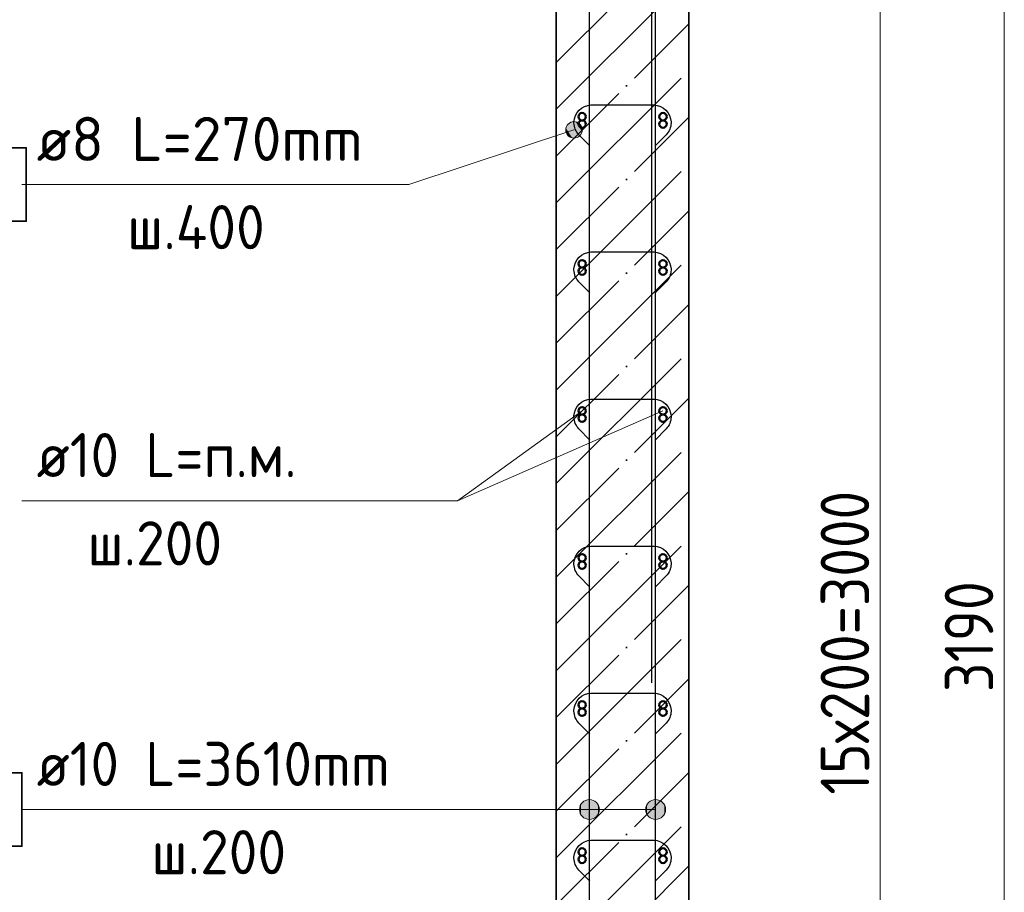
# Model space of a CAD drawing. Header units: millimetres. Extents: x -49773 to 2322955, y -3321 to 58485.
# Tile 118 of 256: x 540214 to 544675, y 22847 to 26802. Entities that reach past the tile are written whole.
import ezdxf

# ---------------------------------------------------------------- set-up
doc = ezdxf.new("R2010")
doc.units = ezdxf.units.MM
doc.linetypes.add('______11', pattern=[500, 400, -50, 0, -50])
doc.linetypes.add('______5', pattern=[1100, 800, -100, 100, -100])
for name, color, linetype, lineweight in [('Standard', 7, 'Continuous', 25), ('Арм.стержн. Арматура края', 96, 'Continuous', 35), ('Арм.стержн. вертикальными 1', 22, 'Continuous', 35), ('Арм.стержн.горизонт. 1', 180, 'Continuous', 35), ('Размерная линия_ общее', 7, 'Continuous', 13)]:
    doc.layers.add(name, color=color, linetype=linetype, lineweight=lineweight)
doc.layers.add('Арм.стержн. вертикальными 2', color=7, linetype='Continuous', lineweight=35, true_color=0x006e00)
doc.layers.add('Арм.стержн.Стяжки', color=7, linetype='Continuous', lineweight=35, true_color=0x501e0f)
doc.styles.add('ISOCPEUR', font='txt')

msp = doc.modelspace()

# ---------------------------------------------------------------- hatches: boundary and pattern name
at = {"layer": 'Арм.стержн. вертикальными 1', "linetype": 'Continuous', "lineweight": 13, "transparency": 33554687}
for points in [[(542756.9, 23199.5), (542756.9, 23244.5), (542750.6, 23222)], [(542756.9, 23199.5), (542756.9, 23244.5), (542750.6, 23222)], [(542756.9, 23244.5), (542773.1, 23183.3), (542773.1, 23260.7)], [(542756.9, 23244.5), (542773.1, 23183.3), (542773.1, 23260.7)], [(542756.9, 23244.5), (542756.9, 23199.5), (542773.1, 23183.3)], [(542756.9, 23244.5), (542756.9, 23199.5), (542773.1, 23183.3)], [(542773.1, 23260.7), (542795.6, 23177), (542795.6, 23267)], [(542773.1, 23260.7), (542795.6, 23177), (542795.6, 23267)], [(542773.1, 23260.7), (542773.1, 23183.3), (542795.6, 23177)], [(542773.1, 23260.7), (542773.1, 23183.3), (542795.6, 23177)], [(542795.6, 23267), (542795.6, 23177), (542818.1, 23183.3)], [(542795.6, 23267), (542818.1, 23183.3), (542818.1, 23260.7)], [(542795.6, 23267), (542795.6, 23177), (542818.1, 23183.3)], [(542795.6, 23267), (542818.1, 23183.3), (542818.1, 23260.7)], [(542818.1, 23260.7), (542818.1, 23183.3), (542834.3, 23199.5)], [(542818.1, 23260.7), (542834.3, 23199.5), (542834.3, 23244.5)], [(542818.1, 23260.7), (542818.1, 23183.3), (542834.3, 23199.5)], [(542818.1, 23260.7), (542834.3, 23199.5), (542834.3, 23244.5)], [(542834.3, 23244.5), (542834.3, 23199.5), (542840.6, 23222)], [(542834.3, 23244.5), (542834.3, 23199.5), (542840.6, 23222)], [(543056.9, 23199.5), (543056.9, 23244.5), (543050.6, 23222)], [(543056.9, 23199.5), (543056.9, 23244.5), (543050.6, 23222)], [(543056.9, 23244.5), (543073.1, 23183.3), (543073.1, 23260.7)], [(543056.9, 23244.5), (543073.1, 23183.3), (543073.1, 23260.7)], [(543056.9, 23244.5), (543056.9, 23199.5), (543073.1, 23183.3)], [(543056.9, 23244.5), (543056.9, 23199.5), (543073.1, 23183.3)], [(543073.1, 23260.7), (543095.6, 23177), (543095.6, 23267)], [(543073.1, 23260.7), (543095.6, 23177), (543095.6, 23267)], [(543073.1, 23260.7), (543073.1, 23183.3), (543095.6, 23177)], [(543073.1, 23260.7), (543073.1, 23183.3), (543095.6, 23177)], [(543095.6, 23267), (543095.6, 23177), (543118.1, 23183.3)], [(543095.6, 23267), (543118.1, 23183.3), (543118.1, 23260.7)], [(543095.6, 23267), (543095.6, 23177), (543118.1, 23183.3)], [(543095.6, 23267), (543118.1, 23183.3), (543118.1, 23260.7)], [(543118.1, 23260.7), (543118.1, 23183.3), (543134.3, 23199.5)], [(543118.1, 23260.7), (543134.3, 23199.5), (543134.3, 23244.5)], [(543118.1, 23260.7), (543118.1, 23183.3), (543134.3, 23199.5)], [(543118.1, 23260.7), (543134.3, 23199.5), (543134.3, 23244.5)], [(543134.3, 23244.5), (543134.3, 23199.5), (543140.6, 23222)], [(543134.3, 23244.5), (543134.3, 23199.5), (543140.6, 23222)]]:
    msp.add_hatch(color=7, dxfattribs=at).paths.add_polyline_path(points)
at = {"layer": 'Арм.стержн.Стяжки', "linetype": 'Continuous', "lineweight": 13, "transparency": 33554687}
for points in [[(542689.1, 26310.6), (542717.9, 26266.4), (542697.7, 26327.7)], [(542697.7, 26327.7), (542737.4, 26267.3), (542713.8, 26338.5)], [(542697.7, 26327.7), (542717.9, 26266.4), (542737.4, 26267.3)], [(542713.8, 26338.5), (542753.5, 26278.2), (542733.3, 26339.5)], [(542713.8, 26338.5), (542737.4, 26267.3), (542753.5, 26278.2)], [(542733.3, 26339.5), (542753.5, 26278.2), (542762.1, 26295.3)], [(542733.3, 26339.5), (542762.1, 26295.3), (542750.3, 26330.9)], [(542750.3, 26330.9), (542762.1, 26295.3), (542761.2, 26314.7)], [(542700.9, 26275), (542689.1, 26310.6), (542690, 26291.2)], [(542689.1, 26310.6), (542700.9, 26275), (542717.9, 26266.4)]]:
    msp.add_hatch(color=7, dxfattribs=at).paths.add_polyline_path(points)

# ---------------------------------------------------------------- linework, layer by layer
at = {"layer": 'Standard', "color": 7, "linetype": 'Continuous', "lineweight": 35, "transparency": 33554687}
for p, q in [((542645.5, 29346.1), (542645.5, 18712.8)), ((543245.5, 18712.8), (543245.5, 29346.1))]:
    msp.add_line(p, q, dxfattribs=at)
at = {"layer": 'Standard', "color": 253, "linetype": '______11', "lineweight": 35, "true_color": 0xababab, "transparency": 33554687}
for p, q in [((542645.5, 26608.6), (543245.5, 27208.6)), ((542645.5, 26184.3), (543245.5, 26784.3)), ((542645.5, 25760), (543245.5, 26360)), ((542645.5, 25335.8), (543245.5, 25935.8)), ((542645.5, 24911.5), (543245.5, 25511.5)), ((542645.5, 24487.2), (543245.5, 25087.2)), ((542645.5, 24063), (543245.5, 24663)), ((542645.5, 23638.7), (543245.5, 24238.7)), ((542645.5, 23214.4), (543245.5, 23814.4)), ((542645.5, 22790.2), (543245.5, 23390.2)), ((542645.5, 22365.9), (543245.5, 22965.9))]:
    msp.add_line(p, q, dxfattribs=at)
at = {"layer": 'Standard', "color": 253, "linetype": '______5', "lineweight": 35, "true_color": 0xababab, "transparency": 33554687}
for p, q in [((542645.5, 26396.4), (543245.5, 26996.4)), ((542645.5, 25972.2), (543245.5, 26572.2)), ((542645.5, 25547.9), (543245.5, 26147.9)), ((542645.5, 25123.6), (543245.5, 25723.6)), ((542645.5, 24699.4), (543245.5, 25299.4)), ((542645.5, 24275.1), (543245.5, 24875.1)), ((542645.5, 23850.8), (543245.5, 24450.8)), ((542645.5, 23426.6), (543245.5, 24026.6)), ((542645.5, 23002.3), (543245.5, 23602.3)), ((542645.5, 22578), (543245.5, 23178))]:
    msp.add_line(p, q, dxfattribs=at)
at = {"layer": 'Standard', "color": 7, "linetype": 'Continuous', "lineweight": 13, "transparency": 33554687}
msp.add_line((543128.9, 25029.4), (542197.6, 24622), dxfattribs=at)
at = {"layer": 'Арм.стержн. Арматура края', "color": 4, "linetype": 'Continuous', "lineweight": 50, "transparency": 33554687}
for centre in [(542762.3, 26329.4), (543128.9, 26329.4), (542762.3, 25662.8), (543128.9, 25662.8), (542762.3, 24996.1), (543128.9, 24996.1), (542762.3, 24329.4), (543128.9, 24329.4), (542762.3, 23662.8), (543128.9, 23662.8), (542762.3, 22996.1), (543128.9, 22996.1)]:
    msp.add_circle(centre, 16.7, dxfattribs=at)
at = {"layer": 'Арм.стержн. вертикальными 1', "color": 7, "linetype": 'Continuous', "lineweight": 13, "transparency": 33554687}
for p, q in [((542795.6, 23267), (542795.6, 23267)), ((542795.6, 23267), (542795.6, 23267)), ((543095.6, 23267), (543095.6, 23267)), ((543095.6, 23267), (543095.6, 23267)), ((540224.2, 23222), (542177.6, 23222)), ((542177.6, 23222), (542795.6, 23222)), ((542177.6, 23222), (542795.6, 23222)), ((542177.6, 23222), (543095.6, 23222)), ((542177.6, 23222), (543095.6, 23222)), ((542750.6, 23222), (542750.6, 23222)), ((542750.6, 23222), (542750.6, 23222)), ((542840.6, 23222), (542840.6, 23222)), ((542840.6, 23222), (542840.6, 23222)), ((543050.6, 23222), (543050.6, 23222)), ((543050.6, 23222), (543050.6, 23222)), ((543140.6, 23222), (543140.6, 23222)), ((543140.6, 23222), (543140.6, 23222)), ((542795.6, 23177), (542795.6, 23177)), ((542795.6, 23177), (542795.6, 23177)), ((543095.6, 23177), (543095.6, 23177)), ((543095.6, 23177), (543095.6, 23177))]:
    msp.add_line(p, q, dxfattribs=at)
at = {"layer": 'Арм.стержн. вертикальными 1', "color": 4, "linetype": 'Continuous', "lineweight": 25, "transparency": 33554687}
for points in [[(542795.6, 18729.4), (542795.6, 29683.8), (542793.1, 29701.5), (542787.1, 29719.7), (542777.8, 29736.4), (542766.3, 29750.1), (542752.6, 29761.6), (542735.9, 29771), (542717.7, 29777), (542700, 29779.4), (541812.3, 29779.4)], [(542795.6, 18729.4), (542795.6, 29683.8), (542793.1, 29701.5), (542787.1, 29719.7), (542777.8, 29736.4), (542766.3, 29750.1), (542752.6, 29761.6), (542735.9, 29771), (542717.7, 29777), (542700, 29779.4), (541812.3, 29779.4)], [(543095.6, 18729.4), (543095.6, 29683.8), (543098.1, 29701.5), (543104.1, 29719.7), (543113.4, 29736.4), (543124.9, 29750.1), (543138.6, 29761.6), (543155.3, 29771), (543173.5, 29777), (543191.2, 29779.4), (544078.9, 29779.4)], [(543095.6, 18729.4), (543095.6, 29683.8), (543098.1, 29701.5), (543104.1, 29719.7), (543113.4, 29736.4), (543124.9, 29750.1), (543138.6, 29761.6), (543155.3, 29771), (543173.6, 29777), (543191.2, 29779.4), (544078.9, 29779.4)]]:
    msp.add_lwpolyline(points, dxfattribs=at)
at = {"layer": 'Арм.стержн. вертикальными 1', "color": 7, "linetype": 'Continuous', "lineweight": 35, "transparency": 33554687}
msp.add_lwpolyline([(540017.6, 23055.3), (540224.2, 23055.3), (540224.2, 23388.6), (540017.6, 23388.6), (540017.6, 23055.3)], dxfattribs=at)
at = {"layer": 'Арм.стержн. вертикальными 1', "color": 7, "linetype": 'Continuous', "lineweight": 13, "transparency": 33554687}
for centre in [(542795.6, 23222), (542795.6, 23222), (543095.6, 23222), (543095.6, 23222)]:
    msp.add_circle(centre, 45, dxfattribs=at)
at = {"layer": 'Арм.стержн. вертикальными 2', "color": 33, "linetype": 'Continuous', "lineweight": 25, "true_color": 0xf0a546, "transparency": 33554687}
msp.add_lwpolyline([(543078.9, 23796.1), (543078.9, 29475.8), (543071.5, 29528.9), (543053.5, 29583.6), (543025.4, 29633.8), (542991.1, 29674.9), (542949.9, 29709.2), (542899.7, 29737.4), (542845.1, 29755.4), (542792, 29762.8), (540462.3, 29762.8)], dxfattribs=at)
msp.add_lwpolyline([(543078.9, 23796.1), (543078.9, 29475.8), (543071.5, 29528.9), (543053.5, 29583.6), (543025.4, 29633.8), (542991.1, 29674.9), (542949.9, 29709.2), (542899.7, 29737.4), (542845.1, 29755.4), (542792, 29762.8), (540462.3, 29762.8)], dxfattribs=at)
at = {"layer": 'Арм.стержн.горизонт. 1', "color": 7, "linetype": 'Continuous', "lineweight": 13, "transparency": 33554687}
for p, q in [((542197.6, 24622), (542762.3, 25029.4)), ((540224.2, 24622), (542197.6, 24622))]:
    msp.add_line(p, q, dxfattribs=at)
at = {"layer": 'Арм.стержн.горизонт. 1', "color": 4, "linetype": 'Continuous', "lineweight": 50, "transparency": 33554687}
for centre in [(542762.3, 26362.8), (543128.9, 26362.8), (542762.3, 25696.1), (543128.9, 25696.1), (542762.3, 25029.4), (543128.9, 25029.4), (542762.3, 24362.8), (543128.9, 24362.8), (542762.3, 23696.1), (543128.9, 23696.1), (542762.3, 23029.4), (543128.9, 23029.4)]:
    msp.add_circle(centre, 16.7, dxfattribs=at)
at = {"layer": 'Арм.стержн.Стяжки', "color": 7, "linetype": 'Continuous', "lineweight": 13, "transparency": 33554687}
for p, q in [((542713.8, 26338.5), (542713.8, 26338.5)), ((541977.6, 26055.3), (542725.6, 26302.9)), ((542690, 26291.2), (542690, 26291.2)), ((542761.2, 26314.7), (542761.2, 26314.7)), ((542737.4, 26267.3), (542737.4, 26267.3)), ((540224.2, 26055.3), (541977.6, 26055.3))]:
    msp.add_line(p, q, dxfattribs=at)
at = {"layer": 'Арм.стержн.Стяжки', "color": 40, "linetype": 'Continuous', "lineweight": 25, "transparency": 33554687}
for points in [[(542798.2, 26230.3), (542747.8, 26280.7), (542743, 26286.3), (542738.6, 26292.4), (542734.8, 26298.8), (542731.7, 26305.5), (542729.2, 26312.4), (542727.3, 26319.6), (542726.1, 26327), (542725.6, 26334.3), (542725.6, 26339.6), (542727.6, 26353.7), (542732.4, 26368.3), (542739.9, 26381.7), (542749, 26392.7), (542760, 26401.8), (542773.4, 26409.3), (542788, 26414.1), (542802.1, 26416.1), (543089.1, 26416.1), (543103.2, 26414.1), (543117.8, 26409.3), (543131.2, 26401.8), (543142.2, 26392.7), (543151.3, 26381.7), (543158.8, 26368.3), (543163.6, 26353.7), (543165.6, 26339.6), (543165.6, 26334.3), (543165.1, 26327), (543163.9, 26319.6), (543162, 26312.4), (543159.5, 26305.5), (543156.4, 26298.8), (543152.6, 26292.4), (543148.2, 26286.3), (543143.4, 26280.7), (543093, 26230.3)], [(542798.2, 25563.6), (542747.8, 25614.1), (542743, 25619.6), (542738.6, 25625.7), (542734.8, 25632.1), (542731.7, 25638.8), (542729.2, 25645.7), (542727.3, 25653), (542726.1, 25660.3), (542725.6, 25667.7), (542725.6, 25672.9), (542727.6, 25687.1), (542732.4, 25701.6), (542739.9, 25715), (542749, 25726), (542760, 25735.2), (542773.4, 25742.6), (542788, 25747.4), (542802.1, 25749.4), (543089.1, 25749.4), (543103.2, 25747.4), (543117.8, 25742.6), (543131.2, 25735.2), (543142.2, 25726), (543151.3, 25715), (543158.8, 25701.6), (543163.6, 25687.1), (543165.6, 25672.9), (543165.6, 25667.7), (543165.1, 25660.3), (543163.9, 25653), (543162, 25645.7), (543159.5, 25638.8), (543156.4, 25632.1), (543152.6, 25625.7), (543148.2, 25619.6), (543143.4, 25614.1), (543093, 25563.6)], [(542798.2, 24897), (542747.8, 24947.4), (542743, 24953), (542738.6, 24959), (542734.8, 24965.5), (542731.7, 24972.1), (542729.2, 24979.1), (542727.3, 24986.3), (542726.1, 24993.7), (542725.6, 25001), (542725.6, 25006.2), (542727.6, 25020.4), (542732.4, 25035), (542739.9, 25048.4), (542749, 25059.3), (542760, 25068.5), (542773.4, 25076), (542788, 25080.8), (542802.1, 25082.7), (543089.1, 25082.7), (543103.2, 25080.8), (543117.8, 25076), (543131.2, 25068.5), (543142.2, 25059.3), (543151.3, 25048.4), (543158.8, 25035), (543163.6, 25020.4), (543165.6, 25006.2), (543165.6, 25001), (543165.1, 24993.7), (543163.9, 24986.3), (543162, 24979.1), (543159.5, 24972.1), (543156.4, 24965.5), (543152.6, 24959), (543148.2, 24953), (543143.4, 24947.4), (543093, 24897)], [(542798.2, 24230.3), (542747.8, 24280.7), (542743, 24286.3), (542738.6, 24292.4), (542734.8, 24298.8), (542731.7, 24305.5), (542729.2, 24312.4), (542727.3, 24319.6), (542726.1, 24327), (542725.6, 24334.3), (542725.6, 24339.6), (542727.6, 24353.7), (542732.4, 24368.3), (542739.9, 24381.7), (542749, 24392.7), (542760, 24401.8), (542773.4, 24409.3), (542788, 24414.1), (542802.1, 24416.1), (543089.1, 24416.1), (543103.2, 24414.1), (543117.8, 24409.3), (543131.2, 24401.8), (543142.2, 24392.7), (543151.3, 24381.7), (543158.8, 24368.3), (543163.6, 24353.7), (543165.6, 24339.6), (543165.6, 24334.3), (543165.1, 24327), (543163.9, 24319.6), (543162, 24312.4), (543159.5, 24305.5), (543156.4, 24298.8), (543152.6, 24292.4), (543148.2, 24286.3), (543143.4, 24280.7), (543093, 24230.3)], [(542798.2, 23563.6), (542747.8, 23614.1), (542743, 23619.6), (542738.6, 23625.7), (542734.8, 23632.1), (542731.7, 23638.8), (542729.2, 23645.7), (542727.3, 23653), (542726.1, 23660.3), (542725.6, 23667.7), (542725.6, 23672.9), (542727.6, 23687.1), (542732.4, 23701.6), (542739.9, 23715), (542749, 23726), (542760, 23735.2), (542773.4, 23742.6), (542788, 23747.4), (542802.1, 23749.4), (543089.1, 23749.4), (543103.2, 23747.4), (543117.8, 23742.6), (543131.2, 23735.2), (543142.2, 23726), (543151.3, 23715), (543158.8, 23701.6), (543163.6, 23687.1), (543165.6, 23672.9), (543165.6, 23667.7), (543165.1, 23660.3), (543163.9, 23653), (543162, 23645.7), (543159.5, 23638.8), (543156.4, 23632.1), (543152.6, 23625.7), (543148.2, 23619.6), (543143.4, 23614.1), (543093, 23563.6)], [(542798.2, 22897), (542747.8, 22947.4), (542743, 22953), (542738.6, 22959), (542734.8, 22965.5), (542731.7, 22972.1), (542729.2, 22979.1), (542727.3, 22986.3), (542726.1, 22993.7), (542725.6, 23001), (542725.6, 23006.2), (542727.6, 23020.4), (542732.4, 23035), (542739.9, 23048.4), (542749, 23059.3), (542760, 23068.5), (542773.4, 23076), (542788, 23080.8), (542802.1, 23082.7), (543089.1, 23082.7), (543103.2, 23080.8), (543117.8, 23076), (543131.2, 23068.5), (543142.2, 23059.3), (543151.3, 23048.4), (543158.8, 23035), (543163.6, 23020.4), (543165.6, 23006.2), (543165.6, 23001), (543165.1, 22993.7), (543163.9, 22986.3), (543162, 22979.1), (543159.5, 22972.1), (543156.4, 22965.5), (543152.6, 22959), (543148.2, 22953), (543143.4, 22947.4), (543093, 22897)]]:
    msp.add_lwpolyline(points, dxfattribs=at)
at = {"layer": 'Арм.стержн.Стяжки', "color": 7, "linetype": 'Continuous', "lineweight": 35, "transparency": 33554687}
msp.add_lwpolyline([(540017.6, 25888.6), (540244.2, 25888.6), (540244.2, 26222), (540017.6, 26222), (540017.6, 25888.6)], dxfattribs=at)
at = {"layer": 'Арм.стержн.Стяжки', "color": 7, "linetype": 'Continuous', "lineweight": 13, "transparency": 33554687}
msp.add_circle((542725.6, 26302.9), 37.5, dxfattribs=at)
at = {"layer": 'Размерная линия_ общее', "color": 7, "linetype": 'Continuous', "lineweight": 13, "transparency": 33554687}
msp.add_line((544113.2, 19029.4), (544113.2, 29029.4), dxfattribs=at)
msp.add_lwpolyline([(544675.4, 18712.8), (544675.4, 23840.6), (544675.4, 23840.6), (544675.4, 29346.1)], dxfattribs=at)

# ---------------------------------------------------------------- texts
at = {"layer": 'Арм.стержн. вертикальными 1', "color": 7, "linetype": 'Continuous', "lineweight": 25, "transparency": 33554687, "char_height": 200, "attachment_point": 7, "style": 'ISOCPEUR'}
for s, insert, width in [('\\W0.94;ø10 L=3610mm ', (540290.9, 23328.6), 1913.065), ('\\W0.95;ш.200 ', (540810.9, 22928.6), 874.662)]:
    msp.add_mtext(s, dxfattribs=dict(at, insert=insert, width=width))
at = {"layer": 'Арм.стержн.горизонт. 1', "color": 7, "linetype": 'Continuous', "lineweight": 25, "transparency": 33554687, "char_height": 200, "attachment_point": 7, "style": 'ISOCPEUR'}
for s, insert, width in [('\\W0.94;ø10 L=п.м.', (540290.9, 24728.6), 1333.213), ('\\W0.95;ш.200 ', (540520.9, 24328.6), 874.662)]:
    msp.add_mtext(s, dxfattribs=dict(at, insert=insert, width=width))
at = {"layer": 'Арм.стержн.Стяжки', "color": 7, "linetype": 'Continuous', "lineweight": 25, "transparency": 33554687, "char_height": 200, "attachment_point": 7, "style": 'ISOCPEUR'}
for s, insert, width in [('\\W0.98;ø8 L=270mm ', (540290.9, 26162), 1716.835), ('\\W0.95;ш.400 ', (540700.9, 25762), 894.821)]:
    msp.add_mtext(s, dxfattribs=dict(at, insert=insert, width=width))
at = {"layer": 'Размерная линия_ общее', "color": 7, "linetype": 'Continuous', "lineweight": 25, "transparency": 33554687, "char_height": 220, "attachment_point": 7, "rotation": 90, "style": 'ISOCPEUR'}
for s, insert, width in [('\\W0.86;15х200=3000', (544063.2, 23289.4), 1593.756), ('\\W0.87;3190', (544625.4, 23754.4), 666.917)]:
    msp.add_mtext(s, dxfattribs=dict(at, insert=insert, width=width))

doc.saveas('drawing.dxf')
